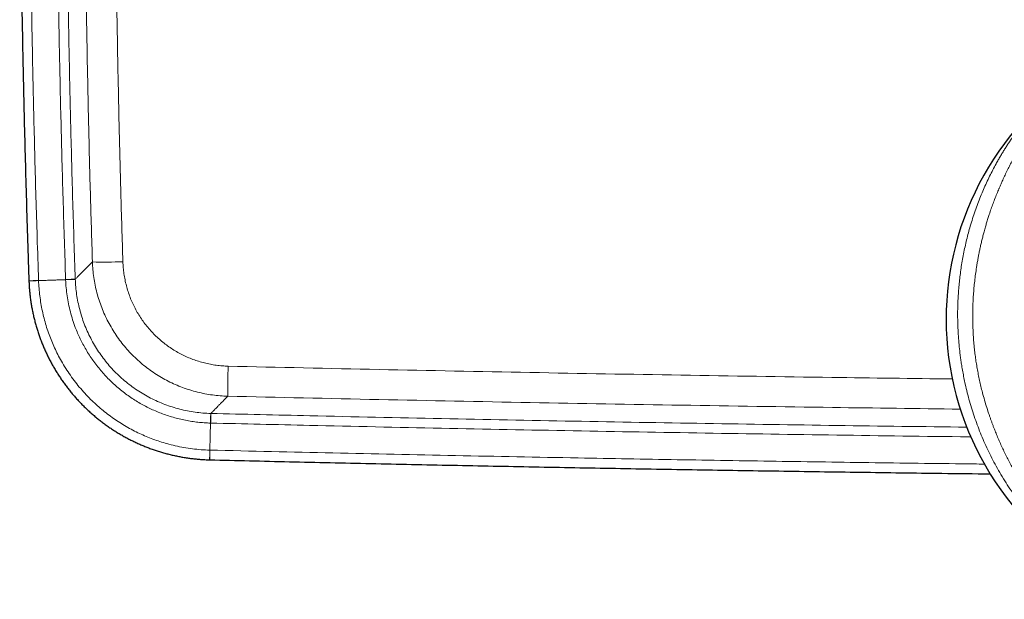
# Model space of a CAD drawing. Header units: millimetres. Extents: x 8 to 975, y 12 to 960.
# Tile 1 of 21: x 233 to 297, y 52 to 89. Entities that reach past the tile are written whole.
import ezdxf

# ---------------------------------------------------------------- set-up
doc = ezdxf.new("R2010")
doc.units = ezdxf.units.MM

msp = doc.modelspace()

# ---------------------------------------------------------------- linework, layer by layer
at = {"color": 7, "linetype": 'Continuous', "lineweight": 30}
for p, q in [((233.656, 72.34), (233.657, 72.329)), ((245.346, 60.761), (245.357, 60.76))]:
    msp.add_line(p, q, dxfattribs=at)
at = {"color": 252, "linetype": 'Continuous', "lineweight": 0}
for p, q in [((236.654, 72.435), (236.654, 72.444)), ((245.43, 63.759), (245.42, 63.759))]:
    msp.add_line(p, q, dxfattribs=at)
at = {"color": 252, "linetype": 'Continuous', "lineweight": 0, "flags": 128}
for points in [[(234.283, 72.362), (234.207, 72.359), (234.134, 72.357), (234.064, 72.354), (233.998, 72.352), (233.936, 72.35), (233.879, 72.348), (233.827, 72.346), (233.782, 72.345), (233.743, 72.343), (233.711, 72.342), (233.686, 72.341), (233.668, 72.341), (233.658, 72.34), (233.656, 72.34)], [(234.283, 72.352), (234.208, 72.349), (234.134, 72.347), (234.064, 72.344), (233.998, 72.342), (233.936, 72.34), (233.879, 72.337), (233.828, 72.336), (233.782, 72.334), (233.743, 72.333), (233.711, 72.331), (233.686, 72.331), (233.669, 72.33), (233.658, 72.33), (233.656, 72.329)], [(236.654, 72.444), (236.648, 72.444), (236.634, 72.444), (236.612, 72.443), (236.582, 72.442), (236.545, 72.44), (236.5, 72.439), (236.448, 72.437), (236.391, 72.435), (236.327, 72.433), (236.259, 72.431), (236.187, 72.428), (236.111, 72.426), (236.032, 72.423)], [(236.654, 72.435), (236.649, 72.434), (236.635, 72.434), (236.613, 72.433), (236.583, 72.432), (236.545, 72.431), (236.5, 72.429), (236.449, 72.427), (236.391, 72.425), (236.328, 72.423), (236.259, 72.42), (236.187, 72.418), (236.111, 72.415), (236.032, 72.412)], [(245.42, 63.759), (245.42, 63.754), (245.42, 63.74), (245.419, 63.718), (245.418, 63.688), (245.417, 63.65), (245.416, 63.605), (245.415, 63.554), (245.413, 63.496), (245.412, 63.433), (245.41, 63.364), (245.408, 63.292), (245.406, 63.216), (245.404, 63.137)], [(245.43, 63.759), (245.43, 63.753), (245.429, 63.739), (245.429, 63.717), (245.428, 63.687), (245.427, 63.65), (245.426, 63.605), (245.425, 63.553), (245.423, 63.496), (245.422, 63.432), (245.42, 63.364), (245.418, 63.292), (245.417, 63.216), (245.415, 63.137)], [(245.362, 61.387), (245.36, 61.312), (245.358, 61.239), (245.356, 61.168), (245.355, 61.102), (245.353, 61.04), (245.352, 60.983), (245.35, 60.932), (245.349, 60.886), (245.348, 60.847), (245.348, 60.815), (245.347, 60.79), (245.346, 60.773), (245.346, 60.762), (245.346, 60.76)], [(245.372, 61.387), (245.37, 61.312), (245.368, 61.238), (245.367, 61.168), (245.365, 61.102), (245.363, 61.04), (245.362, 60.983), (245.361, 60.931), (245.36, 60.886), (245.359, 60.847), (245.358, 60.815), (245.357, 60.79), (245.357, 60.772), (245.357, 60.762), (245.357, 60.76)]]:
    msp.add_lwpolyline(points, dxfattribs=at)
at = {"color": 7, "linetype": 'Continuous', "lineweight": 30}
msp.add_arc((312.004, 69.855), 19, 133.86485, 252.48061, dxfattribs=at)
at = {"color": 252, "linetype": 'Continuous', "lineweight": 0}
for centre, radius, start, end in [((238.574, 95.922), 22.375, 267.92602, 272.97751), ((300.515, 65.124), 53.994, 178.20263, 180.2649)]:
    msp.add_arc(centre, radius, start, end, dxfattribs=at)
at = {"color": 7, "linetype": 'Continuous', "lineweight": 30}
for points, knots in [([(233.677, 141.977), (233.671, 141.799), (233.633, 140.754), (233.571, 138.839), (233.49, 136.233), (233.417, 133.625), (233.351, 131.017), (233.291, 128.408), (233.238, 125.799), (233.192, 123.19), (233.153, 120.581), (233.12, 117.972), (233.095, 115.363), (233.076, 112.754), (233.064, 110.144), (233.059, 107.535), (233.06, 104.926), (233.069, 102.316), (233.084, 99.707), (233.106, 97.098), (233.135, 94.489), (233.171, 91.88), (233.213, 89.271), (233.262, 86.662), (233.319, 84.053), (233.382, 81.445), (233.451, 78.836), (233.528, 76.228), (233.596, 74.063), (233.641, 72.767), (233.656, 72.34)], [0, 0, 0, 0, 0.007657, 0.045069, 0.082505, 0.119959, 0.157424, 0.194893, 0.232355, 0.269817, 0.307281, 0.344744, 0.382208, 0.419671, 0.457135, 0.494598, 0.532061, 0.569523, 0.606985, 0.644448, 0.681911, 0.719373, 0.756835, 0.794297, 0.83176, 0.869222, 0.906686, 0.94415, 0.981607, 1, 1, 1, 1]), ([(233.656, 72.329), (233.66, 72.247), (233.667, 72.07), (233.686, 71.797), (233.712, 71.512), (233.745, 71.228), (233.785, 70.945), (233.831, 70.662), (233.884, 70.381), (233.944, 70.102), (234.01, 69.825), (234.083, 69.55), (234.162, 69.276), (234.248, 69.003), (234.341, 68.733), (234.44, 68.465), (234.545, 68.2), (234.656, 67.938), (234.774, 67.678), (234.899, 67.42), (235.029, 67.164), (235.166, 66.911), (235.309, 66.662), (235.457, 66.417), (235.611, 66.176), (235.77, 65.94), (235.934, 65.708), (236.104, 65.48), (236.279, 65.255), (236.461, 65.034), (236.647, 64.817), (236.839, 64.605), (237.036, 64.397), (237.238, 64.193), (237.445, 63.995), (237.656, 63.802), (237.871, 63.615), (238.091, 63.432), (238.314, 63.256), (238.542, 63.084), (238.774, 62.918), (239.01, 62.757), (239.25, 62.602), (239.494, 62.452), (239.742, 62.308), (239.992, 62.171), (240.246, 62.039), (240.502, 61.914), (240.76, 61.795), (241.022, 61.682), (241.286, 61.576), (241.553, 61.475), (241.824, 61.381), (242.097, 61.293), (242.373, 61.211), (242.65, 61.136), (242.928, 61.067), (243.207, 61.006), (243.486, 60.951), (243.766, 60.903), (244.048, 60.862), (244.331, 60.827), (244.616, 60.799), (244.901, 60.778), (245.144, 60.765), (245.293, 60.762), (245.346, 60.761)], [0, 0, 0, 0, 0.013631, 0.0293972, 0.0452175, 0.0609797, 0.0767588, 0.0925871, 0.1084085, 0.1241605, 0.1398086, 0.1555606, 0.1713007, 0.187042, 0.2027935, 0.218589, 0.2342886, 0.2499979, 0.2657686, 0.2815854, 0.297431, 0.3132892, 0.3291399, 0.344964, 0.3607463, 0.37647, 0.3921177, 0.407785, 0.4235338, 0.4393075, 0.4551004, 0.4709056, 0.4867172, 0.5025263, 0.5183268, 0.5341123, 0.5498769, 0.5656133, 0.5813093, 0.5970259, 0.6127759, 0.6285516, 0.6443433, 0.6601433, 0.6759402, 0.6917242, 0.7074852, 0.7232149, 0.7389247, 0.7545918, 0.770299, 0.7860714, 0.8018914, 0.8177413, 0.8336037, 0.8494558, 0.8652789, 0.8810554, 0.8967681, 0.9123862, 0.9280797, 0.9438564, 0.9596344, 0.9754104, 0.9911811, 1, 1, 1, 1]), ([(245.357, 60.76), (247.074, 60.719), (250.548, 60.636), (255.782, 60.52), (261.057, 60.409), (266.335, 60.306), (271.614, 60.208), (276.893, 60.118), (282.172, 60.035), (287.451, 59.958), (292.011, 59.897), (294.811, 59.864), (295.853, 59.852)], [0, 0, 0, 0, 0.1020185, 0.2064605, 0.3109459, 0.4154639, 0.5200033, 0.6245535, 0.7291004, 0.8336322, 0.9381378, 1, 1, 1, 1])]:
    msp.add_open_spline(points, degree=3, knots=knots, dxfattribs=at)
at = {"color": 252, "linetype": 'Continuous', "lineweight": 0}
for points, knots in [([(234.283, 72.362), (234.251, 73.297), (234.162, 75.937), (234.036, 80.284), (233.913, 85.402), (233.816, 90.521), (233.746, 95.64), (233.707, 100.12), (233.69, 103.959), (233.685, 107.358), (233.693, 110.957), (233.716, 114.755), (233.753, 118.553), (233.805, 122.351), (233.871, 126.148), (233.953, 130.014), (234.052, 133.949), (234.168, 137.952), (234.259, 140.621), (234.304, 141.955)], [0, 0, 0, 0, 0.040319, 0.113868, 0.187419, 0.260971, 0.334522, 0.408071, 0.454035, 0.5, 0.554568, 0.609136, 0.663705, 0.718266, 0.772827, 0.827388, 0.884925, 0.942463, 1, 1, 1, 1]), ([(236.053, 141.893), (236.017, 140.827), (235.944, 138.696), (235.828, 134.86), (235.711, 130.383), (235.603, 125.267), (235.522, 120.149), (235.467, 115.032), (235.44, 110.199), (235.436, 105.65), (235.45, 101.385), (235.484, 96.895), (235.542, 92.18), (235.626, 87.24), (235.736, 82.3), (235.869, 77.361), (235.978, 74.069), (236.032, 72.423)], [0, 0, 0, 0, 0.04603, 0.09206, 0.165714, 0.239369, 0.313025, 0.386681, 0.460335, 0.521709, 0.583084, 0.644458, 0.715565, 0.786674, 0.857783, 0.928892, 1, 1, 1, 1]), ([(236.654, 72.444), (236.599, 74.089), (236.491, 77.379), (236.358, 82.315), (236.249, 87.252), (236.164, 92.189), (236.106, 96.901), (236.072, 101.388), (236.058, 105.65), (236.062, 110.196), (236.089, 115.027), (236.144, 120.141), (236.225, 125.255), (236.333, 130.369), (236.45, 134.842), (236.566, 138.677), (236.639, 140.806), (236.675, 141.871)], [0, 0, 0, 0, 0.071108, 0.142216, 0.213326, 0.284435, 0.355542, 0.416916, 0.478291, 0.539665, 0.613319, 0.686975, 0.760631, 0.834286, 0.907941, 0.95397, 1, 1, 1, 1]), ([(237.872, 140.666), (237.822, 139.176), (237.721, 136.197), (237.595, 131.727), (237.487, 127.256), (237.4, 122.786), (237.333, 118.314), (237.286, 113.843), (237.259, 109.372), (237.251, 104.9), (237.264, 100.429), (237.297, 95.954), (237.349, 91.477), (237.422, 86.998), (237.515, 82.518), (237.627, 78.039), (237.718, 75.054), (237.764, 73.561)], [0, 0, 0, 0, 0.066621, 0.133243, 0.199866, 0.266488, 0.333109, 0.399731, 0.466353, 0.532975, 0.599597, 0.666219, 0.732974, 0.799731, 0.866488, 0.933244, 1, 1, 1, 1]), ([(239.736, 73.577), (239.691, 75.064), (239.6, 78.038), (239.488, 82.5), (239.395, 86.962), (239.323, 91.425), (239.27, 95.888), (239.237, 100.351), (239.224, 104.815), (239.231, 109.278), (239.258, 113.742), (239.305, 118.208), (239.372, 122.677), (239.459, 127.149), (239.567, 131.621), (239.692, 136.092), (239.793, 139.072), (239.844, 140.562)], [0, 0, 0, 0, 0.066621, 0.133243, 0.199866, 0.266488, 0.333109, 0.399731, 0.466353, 0.532975, 0.599597, 0.666219, 0.732974, 0.799731, 0.866488, 0.933244, 1, 1, 1, 1]), ([(297.685, 58.111), (297.56, 58.281), (297.313, 58.617), (296.963, 59.139), (296.632, 59.667), (296.32, 60.2), (296.03, 60.735), (295.761, 61.271), (295.512, 61.807), (295.28, 62.345), (295.065, 62.889), (294.867, 63.437), (294.685, 63.99), (294.52, 64.543), (294.373, 65.095), (294.253, 65.599), (294.157, 66.052), (294.08, 66.455), (294.025, 66.777), (293.987, 67.016), (293.964, 67.173), (293.942, 67.33), (293.921, 67.487), (293.901, 67.644), (293.867, 67.929), (293.826, 68.342), (293.786, 68.884), (293.76, 69.424), (293.748, 69.964), (293.75, 70.471), (293.764, 70.946), (293.786, 71.391), (293.818, 71.833), (293.859, 72.274), (293.909, 72.713), (293.97, 73.161), (294.043, 73.618), (294.129, 74.083), (294.224, 74.542), (294.329, 74.996), (294.443, 75.442), (294.572, 75.902), (294.716, 76.375), (294.878, 76.86), (295.05, 77.335), (295.231, 77.798), (295.421, 78.249), (295.617, 78.686), (295.818, 79.108), (296.025, 79.515), (296.211, 79.863), (296.375, 80.155), (296.514, 80.395), (296.653, 80.627), (296.791, 80.851), (296.927, 81.066), (297.069, 81.282), (297.214, 81.497), (297.362, 81.71), (297.505, 81.911), (297.643, 82.1), (297.776, 82.276), (297.905, 82.445), (298.022, 82.593), (298.126, 82.723), (298.217, 82.834), (298.302, 82.937), (298.381, 83.032), (298.455, 83.119), (298.523, 83.197), (298.598, 83.284), (298.674, 83.371), (298.745, 83.45), (298.797, 83.508), (298.828, 83.542), (298.84, 83.555), (298.838, 83.553), (298.838, 83.553)], [0, 0, 0, 0, 0.020027, 0.03966, 0.058909, 0.077785, 0.096301, 0.114146, 0.131668, 0.148879, 0.165793, 0.182726, 0.199384, 0.215782, 0.23194, 0.247876, 0.259434, 0.270889, 0.282252, 0.286693, 0.291121, 0.295537, 0.299942, 0.304335, 0.308718, 0.323873, 0.338992, 0.354094, 0.369198, 0.384325, 0.396962, 0.409639, 0.422367, 0.435156, 0.448017, 0.460962, 0.475084, 0.489275, 0.503548, 0.517913, 0.532383, 0.546672, 0.563399, 0.580212, 0.597128, 0.614164, 0.631353, 0.648538, 0.665732, 0.682952, 0.70034, 0.711748, 0.723095, 0.734385, 0.745624, 0.756816, 0.767965, 0.780605, 0.793094, 0.80544, 0.817652, 0.829737, 0.841706, 0.854209, 0.864079, 0.873841, 0.883501, 0.893066, 0.902543, 0.911939, 0.921263, 0.936771, 0.952107, 0.96731, 0.98242, 0.997481, 1, 1, 1, 1]), ([(299.91, 83.999), (299.911, 83.999), (299.913, 84.002), (299.902, 83.989), (299.876, 83.958), (299.842, 83.918), (299.812, 83.882), (299.791, 83.857), (299.769, 83.831), (299.746, 83.802), (299.72, 83.77), (299.692, 83.737), (299.651, 83.686), (299.591, 83.613), (299.509, 83.51), (299.417, 83.393), (299.331, 83.283), (299.256, 83.185), (299.195, 83.105), (299.132, 83.021), (299.068, 82.935), (299.006, 82.852), (298.927, 82.744), (298.824, 82.602), (298.692, 82.415), (298.566, 82.232), (298.449, 82.059), (298.372, 81.943), (298.32, 81.864), (298.296, 81.826), (298.271, 81.788), (298.246, 81.749), (298.221, 81.71), (298.195, 81.671), (298.15, 81.6), (298.084, 81.495), (297.992, 81.348), (297.894, 81.187), (297.789, 81.012), (297.684, 80.833), (297.583, 80.657), (297.488, 80.487), (297.394, 80.317), (297.3, 80.142), (297.201, 79.956), (297.078, 79.719), (296.935, 79.433), (296.779, 79.105), (296.647, 78.818), (296.538, 78.572), (296.471, 78.417), (296.427, 78.313), (296.405, 78.261), (296.383, 78.209), (296.362, 78.158), (296.341, 78.106), (296.279, 77.954), (296.178, 77.702), (296.044, 77.346), (295.917, 76.991), (295.805, 76.664), (295.709, 76.365), (295.625, 76.094), (295.542, 75.812), (295.463, 75.528), (295.387, 75.241), (295.319, 74.966), (295.254, 74.69), (295.193, 74.415), (295.136, 74.141), (295.082, 73.867), (295.033, 73.595), (294.978, 73.266), (294.92, 72.88), (294.863, 72.435), (294.816, 71.99), (294.778, 71.546), (294.75, 71.103), (294.732, 70.655), (294.724, 70.202), (294.725, 69.743), (294.737, 69.285), (294.76, 68.827), (294.793, 68.371), (294.834, 67.94), (294.882, 67.533), (294.936, 67.15), (294.997, 66.765), (295.067, 66.379), (295.145, 65.992), (295.231, 65.605), (295.334, 65.187), (295.454, 64.737), (295.596, 64.255), (295.719, 63.872), (295.816, 63.586), (295.882, 63.396), (295.951, 63.207), (296.021, 63.017), (296.093, 62.827), (296.186, 62.59), (296.302, 62.306), (296.444, 61.975), (296.592, 61.643), (296.747, 61.311), (296.908, 60.978), (297.076, 60.646), (297.246, 60.325), (297.448, 59.956), (297.685, 59.542), (297.969, 59.074), (298.267, 58.605), (298.474, 58.301), (298.579, 58.146)], [0, 0, 0, 0, 0.0025559, 0.0173541, 0.0322939, 0.0473875, 0.0525071, 0.0576459, 0.0628044, 0.067983, 0.0731821, 0.078402, 0.0836434, 0.0954006, 0.1074562, 0.1198142, 0.1324781, 0.139235, 0.1460772, 0.1530051, 0.1600191, 0.1664116, 0.1721108, 0.1839649, 0.1964278, 0.2095003, 0.2184626, 0.227691, 0.2297992, 0.2319209, 0.2340559, 0.2362044, 0.2383664, 0.2405417, 0.2427304, 0.2498355, 0.2574953, 0.2657097, 0.2744785, 0.2835001, 0.2916519, 0.2993377, 0.3070234, 0.3147091, 0.3226174, 0.3311879, 0.344965, 0.358109, 0.3706207, 0.3785326, 0.3861696, 0.3881244, 0.3900604, 0.3919774, 0.3938757, 0.3957552, 0.3976159, 0.4104687, 0.4229738, 0.4351326, 0.4469464, 0.4559877, 0.4648178, 0.4734371, 0.4831809, 0.4918001, 0.5003151, 0.5087267, 0.5170358, 0.5252435, 0.5333507, 0.5413586, 0.5492681, 0.5620669, 0.5747248, 0.5872469, 0.5996386, 0.6119049, 0.6240514, 0.6366016, 0.6490919, 0.6615289, 0.6739192, 0.6862698, 0.6985873, 0.7089786, 0.7194376, 0.729969, 0.7405773, 0.7512669, 0.7620419, 0.7729068, 0.7865026, 0.8003042, 0.814319, 0.8198849, 0.8254852, 0.8311201, 0.8367901, 0.8424959, 0.8482372, 0.8583366, 0.8685925, 0.8790067, 0.889581, 0.900317, 0.9112164, 0.9222808, 0.9325028, 0.9486767, 0.9653152, 0.9824219, 1, 1, 1, 1]), ([(237.764, 73.561), (237.702, 73.498), (237.577, 73.373), (237.408, 73.203), (237.254, 73.048), (237.123, 72.916), (237.013, 72.806), (236.921, 72.713), (236.839, 72.631), (236.767, 72.558), (236.704, 72.495), (236.671, 72.461), (236.654, 72.444)], [0, 0, 0, 0, 0.112806, 0.225612, 0.338436, 0.451261, 0.542706, 0.634151, 0.725596, 0.817064, 0.908532, 1, 1, 1, 1]), ([(237.764, 73.561), (237.772, 73.393), (237.789, 73.057), (237.85, 72.555), (237.937, 72.056), (238.052, 71.563), (238.194, 71.078), (238.363, 70.602), (238.559, 70.137), (238.781, 69.682), (239.029, 69.24), (239.301, 68.812), (239.596, 68.401), (239.913, 68.008), (240.252, 67.635), (240.611, 67.281), (240.99, 66.947), (241.387, 66.635), (241.8, 66.345), (242.228, 66.081), (242.67, 65.841), (243.125, 65.626), (243.592, 65.437), (244.069, 65.274), (244.553, 65.137), (245.042, 65.029), (245.533, 64.949), (246.027, 64.895), (246.357, 64.881), (246.522, 64.875)], [0, 0, 0, 0, 0.0370696, 0.0742557, 0.1115004, 0.1487456, 0.1859305, 0.2229995, 0.2600996, 0.2973172, 0.3345945, 0.3718715, 0.4090887, 0.4461885, 0.4831664, 0.5202608, 0.5574141, 0.5945675, 0.6316622, 0.6686396, 0.7055309, 0.7425374, 0.7796023, 0.8166682, 0.8536751, 0.8905662, 0.927035, 0.9635314, 1, 1, 1, 1]), ([(246.548, 66.818), (246.42, 66.823), (246.163, 66.833), (245.778, 66.875), (245.396, 66.937), (245.015, 67.021), (244.638, 67.127), (244.267, 67.253), (243.904, 67.401), (243.55, 67.568), (243.206, 67.754), (242.873, 67.96), (242.551, 68.185), (242.242, 68.428), (241.948, 68.688), (241.668, 68.963), (241.405, 69.254), (241.158, 69.559), (240.929, 69.879), (240.718, 70.212), (240.525, 70.557), (240.352, 70.91), (240.2, 71.273), (240.069, 71.643), (239.959, 72.021), (239.87, 72.405), (239.802, 72.794), (239.755, 73.184), (239.743, 73.446), (239.736, 73.577)], [0, 0, 0, 0, 0.036479, 0.072986, 0.109465, 0.146351, 0.183352, 0.220413, 0.257472, 0.294473, 0.331359, 0.368322, 0.405401, 0.442541, 0.47968, 0.51676, 0.553723, 0.590818, 0.62803, 0.665303, 0.702576, 0.739789, 0.776885, 0.813973, 0.851177, 0.888441, 0.925705, 0.962911, 1, 1, 1, 1]), ([(234.283, 72.352), (234.39, 72.356), (234.606, 72.363), (234.934, 72.374), (235.241, 72.385), (235.523, 72.395), (235.78, 72.404), (235.948, 72.409), (236.032, 72.412)], [0, 0, 0, 0, 0.185941, 0.372919, 0.560305, 0.707425, 0.854089, 1, 1, 1, 1]), ([(234.283, 72.352), (234.283, 72.352), (234.283, 72.355), (234.283, 72.359), (234.283, 72.362)], [0, 0, 0, 0, 0.005944, 1, 1, 1, 1]), ([(245.362, 61.387), (245.362, 61.387), (245.174, 61.387), (244.799, 61.413), (244.238, 61.467), (243.68, 61.551), (243.127, 61.662), (242.61, 61.793), (242.129, 61.939), (241.683, 62.094), (241.244, 62.268), (240.808, 62.462), (240.377, 62.675), (239.951, 62.91), (239.536, 63.162), (239.132, 63.431), (238.742, 63.717), (238.364, 64.019), (237.999, 64.336), (237.634, 64.682), (237.272, 65.058), (236.914, 65.467), (236.576, 65.893), (236.258, 66.334), (235.962, 66.789), (235.7, 67.237), (235.47, 67.676), (235.268, 68.104), (235.083, 68.539), (234.915, 68.986), (234.765, 69.443), (234.634, 69.912), (234.522, 70.385), (234.43, 70.867), (234.358, 71.357), (234.311, 71.853), (234.283, 72.186), (234.283, 72.352), (234.283, 72.352)], [0, 0, 0, 0, 0.000003, 0.032791, 0.065638, 0.098506, 0.131354, 0.164142, 0.191621, 0.219125, 0.246629, 0.274109, 0.302385, 0.330687, 0.358989, 0.387266, 0.415388, 0.443536, 0.471684, 0.499806, 0.531357, 0.56298, 0.59464, 0.626299, 0.657922, 0.689473, 0.716981, 0.744513, 0.772045, 0.799554, 0.82786, 0.856193, 0.884525, 0.912831, 0.941881, 0.970946, 0.999997, 1, 1, 1, 1]), ([(236.032, 72.423), (236.032, 72.419), (236.032, 72.416), (236.032, 72.412), (236.032, 72.412)], [0, 0, 0, 0, 0.994338, 1, 1, 1, 1]), ([(236.032, 72.412), (236.032, 72.412), (236.032, 72.237), (236.064, 71.887), (236.124, 71.363), (236.216, 70.844), (236.335, 70.329), (236.482, 69.823), (236.641, 69.365), (236.806, 68.956), (236.972, 68.591), (237.153, 68.235), (237.35, 67.882), (237.564, 67.535), (237.795, 67.194), (238.04, 66.863), (238.297, 66.546), (238.564, 66.243), (238.841, 65.954), (239.129, 65.677), (239.432, 65.41), (239.749, 65.153), (240.079, 64.907), (240.419, 64.676), (240.767, 64.462), (241.119, 64.265), (241.475, 64.084), (241.839, 63.918), (242.213, 63.766), (242.597, 63.629), (242.99, 63.506), (243.387, 63.401), (243.788, 63.313), (244.19, 63.243), (244.593, 63.189), (244.998, 63.155), (245.269, 63.137), (245.404, 63.137), (245.404, 63.137)], [0, 0, 0, 0, 0.000004, 0.036189, 0.072479, 0.108826, 0.145177, 0.181477, 0.217668, 0.245192, 0.27274, 0.300292, 0.32782, 0.356157, 0.384521, 0.412887, 0.441225, 0.468743, 0.496283, 0.523824, 0.55134, 0.579657, 0.608, 0.636341, 0.664656, 0.692173, 0.719712, 0.74725, 0.774763, 0.803069, 0.831401, 0.859731, 0.888035, 0.916014, 0.944017, 0.972019, 0.999996, 1, 1, 1, 1]), ([(245.42, 63.759), (245.251, 63.766), (244.913, 63.78), (244.409, 63.838), (243.909, 63.921), (243.416, 64.033), (242.929, 64.172), (242.451, 64.339), (241.982, 64.532), (241.526, 64.75), (241.083, 64.994), (240.655, 65.262), (240.242, 65.555), (239.846, 65.871), (239.467, 66.208), (239.109, 66.565), (238.772, 66.942), (238.457, 67.337), (238.164, 67.75), (237.894, 68.179), (237.649, 68.623), (237.429, 69.079), (237.236, 69.542), (237.073, 70.011), (236.936, 70.485), (236.824, 70.966), (236.74, 71.453), (236.68, 71.943), (236.663, 72.271), (236.654, 72.435)], [0, 0, 0, 0, 0.0373233, 0.0746765, 0.112, 0.1491308, 0.1863791, 0.2236867, 0.2609944, 0.2982424, 0.3353736, 0.372505, 0.4097534, 0.4470613, 0.4843696, 0.5216178, 0.5587495, 0.5958972, 0.6331624, 0.6704873, 0.7078123, 0.7450777, 0.7822256, 0.8184307, 0.8547441, 0.8911126, 0.9274812, 0.9637947, 1, 1, 1, 1]), ([(246.548, 66.818), (249.803, 66.744), (256.313, 66.597), (266.078, 66.405), (275.843, 66.235), (284.952, 66.095), (290.806, 66.023), (293.405, 65.99)], [0, 0, 0, 0, 0.208408, 0.416817, 0.625226, 0.833636, 1, 1, 1, 1]), ([(245.43, 63.759), (245.446, 63.776), (245.479, 63.81), (245.542, 63.873), (245.613, 63.946), (245.694, 64.029), (245.785, 64.122), (245.894, 64.233), (246.022, 64.364), (246.173, 64.518), (246.339, 64.687), (246.461, 64.812), (246.522, 64.875)], [0, 0, 0, 0, 0.0917588, 0.1835179, 0.2752757, 0.3670561, 0.4588383, 0.5506185, 0.6629548, 0.7752903, 0.887645, 1, 1, 1, 1]), ([(293.916, 64.04), (291.163, 64.074), (285.148, 64.149), (275.872, 64.291), (266.088, 64.461), (256.305, 64.653), (249.783, 64.801), (246.522, 64.875)], [0, 0, 0, 0, 0.174263, 0.380697, 0.587132, 0.793566, 1, 1, 1, 1]), ([(294.338, 62.87), (291.541, 62.906), (285.9, 62.978), (277.416, 63.109), (268.886, 63.256), (260.356, 63.423), (252.537, 63.591), (247.562, 63.708), (245.43, 63.759)], [0, 0, 0, 0, 0.171573, 0.345979, 0.520384, 0.694791, 0.869196, 1, 1, 1, 1]), ([(245.362, 61.387), (245.365, 61.495), (245.37, 61.71), (245.378, 62.039), (245.385, 62.345), (245.392, 62.628), (245.398, 62.885), (245.402, 63.053), (245.404, 63.137)], [0, 0, 0, 0, 0.18594, 0.372917, 0.560305, 0.707424, 0.85409, 1, 1, 1, 1]), ([(245.404, 63.137), (245.404, 63.137), (245.408, 63.137), (245.411, 63.137), (245.415, 63.137)], [0, 0, 0, 0, 0.005704, 1, 1, 1, 1]), ([(245.415, 63.137), (247.547, 63.086), (252.523, 62.969), (260.343, 62.801), (268.874, 62.635), (277.405, 62.486), (285.937, 62.357), (291.668, 62.277), (294.556, 62.245), (294.599, 62.245)], [0, 0, 0, 0, 0.13009, 0.303545, 0.476999, 0.650454, 0.823908, 0.997363, 1, 1, 1, 1]), ([(245.372, 61.387), (245.369, 61.387), (245.365, 61.387), (245.362, 61.387), (245.362, 61.387)], [0, 0, 0, 0, 0.993954, 1, 1, 1, 1]), ([(295.478, 60.484), (295.253, 60.486), (292.894, 60.513), (288.402, 60.573), (282.003, 60.664), (275.604, 60.767), (268.689, 60.888), (261.26, 61.032), (253.316, 61.2), (248.02, 61.325), (245.372, 61.387)], [0, 0, 0, 0, 0.013499, 0.141207, 0.268914, 0.396621, 0.524327, 0.682885, 0.841442, 1, 1, 1, 1])]:
    msp.add_open_spline(points, degree=3, knots=knots, dxfattribs=at)

doc.saveas('drawing.dxf')
